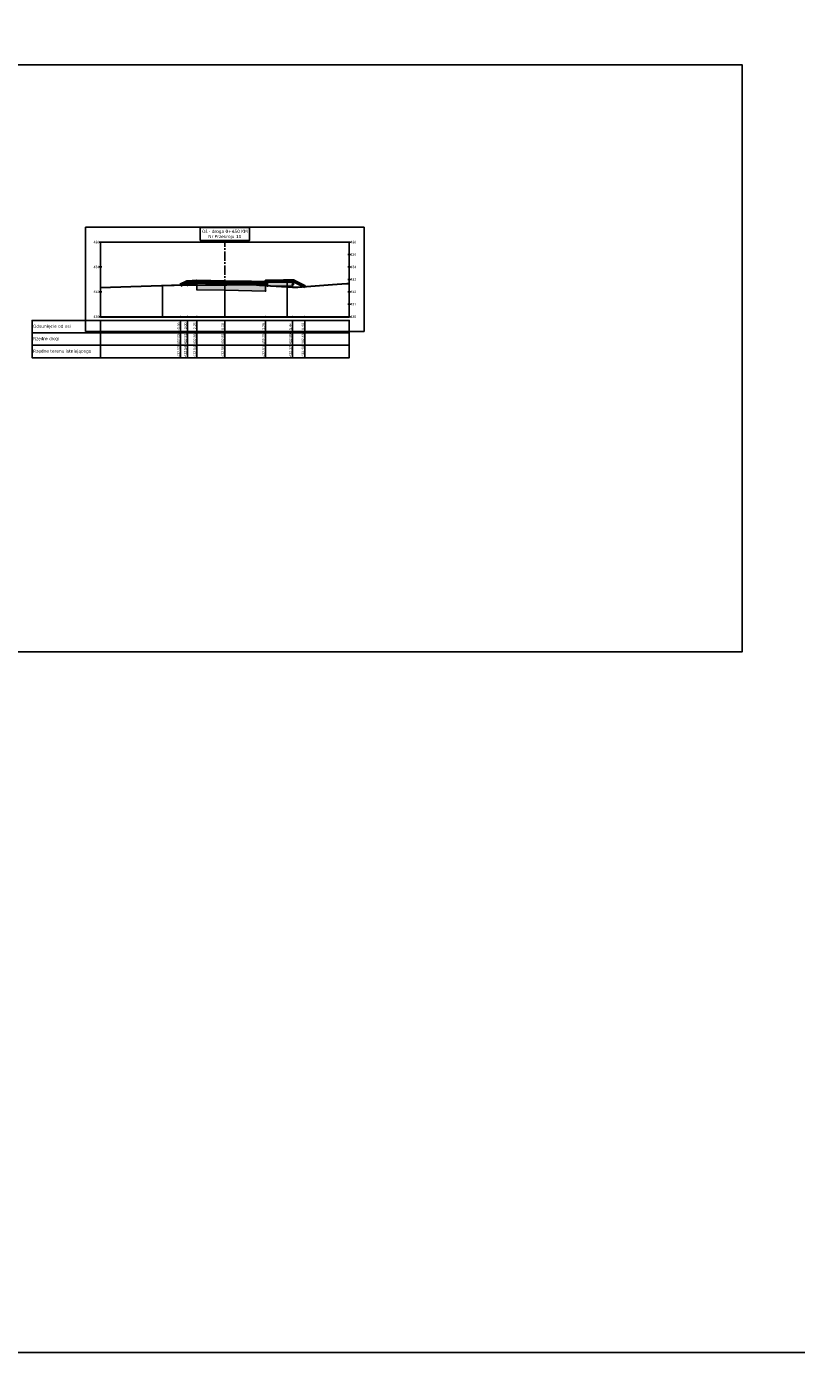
# Model space of a CAD drawing. Header units: metres. Extents: x 7331444 to 14836576, y 5479641 to 11132379.
# Tile 45 of 53: x 7418812 to 7418874, y 5566221 to 5566329. Entities that reach past the tile are written whole.
import ezdxf

# ---------------------------------------------------------------- set-up
doc = ezdxf.new("R2010")
doc.units = ezdxf.units.M
doc.linetypes.add('CENTER2', pattern=[1.125, 0.75, -0.125, 0.125, -0.125])
for name, color, linetype in [('C-DROGI-PRZEKROJE', 7, 'Continuous'), ('C-DROGI-PRZEKROJE-WIDOKI', 7, 'Continuous'), ('C-DROGI-PRZEKROJE-WIDOKI-ETYKIETY', 7, 'Continuous')]:
    doc.layers.add(name, color=color, linetype=linetype)

# ---------------------------------------------------------------- blocks, each defined once
blk = doc.blocks.new('*U781')
at = {"layer": 'C-DROGI-PRZEKROJE-WIDOKI', "color": 3, "linetype": 'Continuous', "lineweight": -3}
for p, q in [((11.2, 7.2), (-11.2, 7.2)), ((-11.2, 7.2), (-11.2, -1.2)), ((11.2, -1.2), (11.2, 7.2)), ((-11.2, -1.2), (11.2, -1.2))]:
    blk.add_line(p, q, dxfattribs=at)
at = {"layer": 'C-DROGI-PRZEKROJE-WIDOKI', "color": 7, "linetype": 'Continuous', "lineweight": -3}
for p, q in [((-10.1, 6), (-9.9, 6)), ((-10, 0), (-10, 6)), ((-10, 6), (10, 6)), ((9.9, 6), (10.1, 6)), ((10, 0), (10, 6)), ((9.9, 5), (10.1, 5)), ((-10.1, 4), (-9.9, 4)), ((9.9, 4), (10.1, 4)), ((9.9, 3), (10.1, 3)), ((-10.1, 2), (-9.9, 2)), ((9.9, 2), (10.1, 2)), ((-10.1, 0), (-9.9, 0)), ((9.9, 1), (10.1, 1)), ((9.9, 0), (10.1, 0))]:
    blk.add_line(p, q, dxfattribs=at)
at = {"layer": 'C-DROGI-PRZEKROJE-WIDOKI', "color": 7, "linetype": 'CENTER2', "lineweight": -3}
blk.add_line((0, 0), (0, 6), dxfattribs=at)
at = {"layer": 'C-DROGI-PRZEKROJE-WIDOKI', "color": 9, "linetype": 'Continuous', "lineweight": -3}
for p, q in [((-10, 0), (-10, 2.36)), ((-5, 0), (-5, 2.5)), ((0, 0), (0, 2.81)), ((0, 0), (0, 2.81)), ((5, 0), (5, 2.88)), ((10, 0), (10, 2.67))]:
    blk.add_line(p, q, dxfattribs=at)
at = {"layer": 'C-DROGI-PRZEKROJE-WIDOKI', "color": 7, "linetype": 'Continuous', "lineweight": 30}
blk.add_line((-10, 0), (10, 0), dxfattribs=at)
at = {"layer": 'C-DROGI-PRZEKROJE-WIDOKI', "color": 7, "linetype": 'Continuous', "lineweight": -3}
for points in [[(-1.98, 6.12), (1.98, 6.12), (1.98, 7.16), (-1.98, 7.16)], [(-10, -1.3), (-10, -0.3), (-15.5, -0.3), (-15.5, -1.3)], [(-10, -1.3), (10, -1.3), (10, -0.3), (-10, -0.3)], [(-10, -2.3), (-10, -1.3), (-15.5, -1.3), (-15.5, -2.3)], [(-10, -2.3), (10, -2.3), (10, -1.3), (-10, -1.3)], [(-10, -3.3), (-10, -2.3), (-15.5, -2.3), (-15.5, -3.3)], [(-10, -3.3), (10, -3.3), (10, -2.3), (-10, -2.3)]]:
    blk.add_3dface(points, dxfattribs=at)
for s, insert, char_height, attachment_point in [('{\\fVerdana|b0|i0|c0|p34;Oś - droga 0+450\\fVerdana|b0|i0|c238|p34; KM\\fVerdana|b0|i0|c0|p34;\\PNr Przekroju 10}', (0, 6.25), 0.25, 8), ('436', (-10.1, 6), 0.2, 6), ('436', (10.1, 6), 0.2, 4), ('435', (10.1, 5), 0.2, 4), ('434', (-10.1, 4), 0.2, 6), ('434', (10.1, 4), 0.2, 4), ('433', (10.1, 3), 0.2, 4), ('432', (-10.1, 2), 0.2, 6), ('432', (10.1, 2), 0.2, 4), ('431', (10.1, 1), 0.2, 4), ('430', (-10.1, 0), 0.2, 6), ('430', (10.1, 0), 0.2, 4), ('{\\fVerdana|b0|i0|c238|p34;Odsunięcie od osi}', (-15.42, -0.8), 0.25, 4), ('{\\fArial|b0|i0|c238|p34;Rzędne drogi}', (-15.42, -1.8), 0.25, 4), ('{\\fVerdana|b0|i0|c238|p34;Rzędne terenu istniejącego}', (-15.42, -2.8), 0.25, 4)]:
    blk.add_mtext(s, dxfattribs=dict(at, insert=insert, char_height=char_height, attachment_point=attachment_point))
blk = doc.blocks.new('*U780')
at = {"layer": 'C-DROGI-PRZEKROJE', "linetype": 'Continuous', "lineweight": -3}
for points in [[(7419043.29, 5565929.73), (7419042.54, 5565929.69), (7419042.54, 5565929.39), (7419043.29, 5565929.43)], [(7419045.54, 5565929.69), (7419043.29, 5565929.73), (7419043.29, 5565929.71), (7419045.54, 5565929.66)], [(7419043.29, 5565929.71), (7419045.54, 5565929.66), (7419045.54, 5565929.64), (7419043.29, 5565929.68)], [(7419045.54, 5565929.64), (7419043.29, 5565929.68), (7419043.29, 5565929.58), (7419045.54, 5565929.54)], [(7419043.29, 5565929.58), (7419045.54, 5565929.54), (7419045.54, 5565929.01), (7419043.29, 5565929.05)], [(7419045.54, 5565929.69), (7419048.82, 5565929.62), (7419048.82, 5565929.6), (7419045.54, 5565929.66)], [(7419048.82, 5565929.6), (7419045.54, 5565929.66), (7419045.54, 5565929.64), (7419048.82, 5565929.57)], [(7419045.54, 5565929.64), (7419048.82, 5565929.57), (7419048.82, 5565929.47), (7419045.54, 5565929.54)], [(7419048.82, 5565929.47), (7419045.54, 5565929.54), (7419045.54, 5565929.01), (7419048.82, 5565928.94)], [(7419048.97, 5565929.44), (7419048.82, 5565929.44), (7419048.82, 5565929.62), (7419048.85, 5565929.74), (7419048.97, 5565929.74)], [(7419048.97, 5565929.74), (7419050.97, 5565929.76), (7419050.97, 5565929.35), (7419048.97, 5565929.33)], [(7419050.97, 5565929.76), (7419051.05, 5565929.76), (7419051.05, 5565929.46), (7419050.97, 5565929.46)]]:
    blk.add_hatch(color=252, dxfattribs=at).paths.add_polyline_path(points)
at = {"layer": 'C-DROGI-PRZEKROJE', "color": 9, "linetype": 'Continuous', "lineweight": -3}
for p, q in [((7419042.54, 5565929.69), (7419041.98, 5565929.41)), ((7419042.54, 5565929.69), (7419041.98, 5565929.41)), ((7419042.54, 5565929.69), (7419041.98, 5565929.41)), ((7419042.54, 5565929.69), (7419041.98, 5565929.41)), ((7419042.54, 5565929.69), (7419041.98, 5565929.41)), ((7419042.54, 5565929.69), (7419041.98, 5565929.41)), ((7419043.29, 5565929.73), (7419042.54, 5565929.69)), ((7419042.54, 5565929.69), (7419042.54, 5565929.39)), ((7419042.54, 5565929.39), (7419043.29, 5565929.43)), ((7419045.54, 5565929.69), (7419043.29, 5565929.73)), ((7419045.54, 5565929.69), (7419043.29, 5565929.73)), ((7419043.29, 5565929.73), (7419043.29, 5565929.71)), ((7419043.29, 5565929.43), (7419043.29, 5565929.73)), ((7419043.29, 5565929.71), (7419045.54, 5565929.66)), ((7419043.29, 5565929.71), (7419043.29, 5565929.68)), ((7419045.54, 5565929.64), (7419043.29, 5565929.68)), ((7419043.29, 5565929.68), (7419043.29, 5565929.58)), ((7419043.29, 5565929.58), (7419045.54, 5565929.54)), ((7419043.29, 5565929.05), (7419043.29, 5565929.58)), ((7419045.54, 5565929.01), (7419043.29, 5565929.05)), ((7419045.54, 5565929.01), (7419043.29, 5565929.05)), ((7419045.54, 5565929.66), (7419045.54, 5565929.69)), ((7419045.54, 5565929.69), (7419048.82, 5565929.62)), ((7419045.54, 5565929.69), (7419048.82, 5565929.62)), ((7419045.54, 5565929.66), (7419045.54, 5565929.69)), ((7419045.54, 5565929.66), (7419045.54, 5565929.64)), ((7419048.82, 5565929.6), (7419045.54, 5565929.66)), ((7419045.54, 5565929.66), (7419045.54, 5565929.64)), ((7419045.54, 5565929.54), (7419045.54, 5565929.64)), ((7419045.54, 5565929.64), (7419048.82, 5565929.57)), ((7419045.54, 5565929.54), (7419045.54, 5565929.64)), ((7419045.54, 5565929.54), (7419045.54, 5565929.01)), ((7419048.82, 5565929.47), (7419045.54, 5565929.54)), ((7419045.54, 5565929.54), (7419045.54, 5565929.01)), ((7419045.54, 5565929.01), (7419048.82, 5565928.94)), ((7419045.54, 5565929.01), (7419048.82, 5565928.94)), ((7419048.82, 5565929.62), (7419048.85, 5565929.74)), ((7419048.82, 5565929.62), (7419048.82, 5565929.6)), ((7419048.82, 5565929.44), (7419048.82, 5565929.62)), ((7419048.82, 5565929.6), (7419048.82, 5565929.57)), ((7419048.82, 5565929.57), (7419048.82, 5565929.47)), ((7419048.82, 5565928.94), (7419048.82, 5565929.47)), ((7419048.97, 5565929.44), (7419048.82, 5565929.44)), ((7419048.85, 5565929.74), (7419048.97, 5565929.74)), ((7419048.97, 5565929.74), (7419050.97, 5565929.76)), ((7419048.97, 5565929.74), (7419048.97, 5565929.44)), ((7419048.97, 5565929.33), (7419048.97, 5565929.74)), ((7419050.97, 5565929.35), (7419048.97, 5565929.33)), ((7419050.97, 5565929.76), (7419050.97, 5565929.35)), ((7419050.97, 5565929.46), (7419050.97, 5565929.76)), ((7419050.97, 5565929.76), (7419051.05, 5565929.76)), ((7419051.05, 5565929.46), (7419050.97, 5565929.46)), ((7419051.05, 5565929.76), (7419051.05, 5565929.46)), ((7419051.05, 5565929.76), (7419051.97, 5565929.3)), ((7419051.05, 5565929.76), (7419051.97, 5565929.3)), ((7419051.05, 5565929.76), (7419051.97, 5565929.3)), ((7419051.05, 5565929.76), (7419051.97, 5565929.3)), ((7419051.05, 5565929.76), (7419051.97, 5565929.3)), ((7419051.05, 5565929.76), (7419051.97, 5565929.3))]:
    blk.add_line(p, q, dxfattribs=at)
at = {"layer": 'C-DROGI-PRZEKROJE', "color": 53, "linetype": 'Continuous', "lineweight": -3}
for p, q in [((7419043.29, 5565929.73), (7419042.54, 5565929.69)), ((7419042.54, 5565929.69), (7419042.54, 5565929.39)), ((7419042.54, 5565929.39), (7419043.29, 5565929.43)), ((7419045.54, 5565929.69), (7419043.29, 5565929.73)), ((7419043.29, 5565929.73), (7419043.29, 5565929.71)), ((7419043.29, 5565929.43), (7419043.29, 5565929.73)), ((7419043.29, 5565929.71), (7419045.54, 5565929.66)), ((7419043.29, 5565929.71), (7419045.54, 5565929.66)), ((7419043.29, 5565929.68), (7419043.29, 5565929.71)), ((7419045.54, 5565929.64), (7419043.29, 5565929.68)), ((7419045.54, 5565929.64), (7419043.29, 5565929.68)), ((7419043.29, 5565929.68), (7419043.29, 5565929.58)), ((7419043.29, 5565929.58), (7419045.54, 5565929.54)), ((7419043.29, 5565929.58), (7419045.54, 5565929.54)), ((7419043.29, 5565929.05), (7419043.29, 5565929.58)), ((7419045.54, 5565929.01), (7419043.29, 5565929.05)), ((7419045.54, 5565929.66), (7419045.54, 5565929.69)), ((7419045.54, 5565929.69), (7419048.82, 5565929.62)), ((7419045.54, 5565929.66), (7419045.54, 5565929.69)), ((7419045.54, 5565929.66), (7419045.54, 5565929.64)), ((7419048.82, 5565929.6), (7419045.54, 5565929.66)), ((7419048.82, 5565929.6), (7419045.54, 5565929.66)), ((7419045.54, 5565929.66), (7419045.54, 5565929.64)), ((7419045.54, 5565929.54), (7419045.54, 5565929.64)), ((7419045.54, 5565929.64), (7419048.82, 5565929.57)), ((7419045.54, 5565929.64), (7419048.82, 5565929.57)), ((7419045.54, 5565929.54), (7419045.54, 5565929.64)), ((7419045.54, 5565929.54), (7419045.54, 5565929.01)), ((7419048.82, 5565929.47), (7419045.54, 5565929.54)), ((7419048.82, 5565929.47), (7419045.54, 5565929.54)), ((7419045.54, 5565929.54), (7419045.54, 5565929.01)), ((7419045.54, 5565929.01), (7419048.82, 5565928.94)), ((7419048.82, 5565929.62), (7419048.85, 5565929.74)), ((7419048.82, 5565929.62), (7419048.82, 5565929.6)), ((7419048.82, 5565929.44), (7419048.82, 5565929.62)), ((7419048.82, 5565929.57), (7419048.82, 5565929.6)), ((7419048.82, 5565929.57), (7419048.82, 5565929.47)), ((7419048.82, 5565928.94), (7419048.82, 5565929.47)), ((7419048.97, 5565929.44), (7419048.82, 5565929.44)), ((7419048.85, 5565929.74), (7419048.97, 5565929.74)), ((7419048.97, 5565929.74), (7419050.97, 5565929.76)), ((7419048.97, 5565929.74), (7419048.97, 5565929.44)), ((7419048.97, 5565929.33), (7419048.97, 5565929.74)), ((7419050.97, 5565929.35), (7419048.97, 5565929.33)), ((7419050.97, 5565929.76), (7419050.97, 5565929.35)), ((7419050.97, 5565929.76), (7419051.05, 5565929.76)), ((7419050.97, 5565929.46), (7419050.97, 5565929.76)), ((7419051.05, 5565929.46), (7419050.97, 5565929.46)), ((7419051.05, 5565929.76), (7419051.05, 5565929.46))]:
    blk.add_line(p, q, dxfattribs=at)
at = {"layer": 'C-DROGI-PRZEKROJE', "color": 9, "linetype": 'Continuous', "lineweight": -3}
for centre in [(7419041.98, 5565929.41), (7419041.98, 5565929.41), (7419042.54, 5565929.69), (7419042.54, 5565929.69), (7419042.54, 5565929.69), (7419042.54, 5565929.39), (7419043.29, 5565929.73), (7419043.29, 5565929.73), (7419043.29, 5565929.71), (7419043.29, 5565929.68), (7419043.29, 5565929.58), (7419043.29, 5565929.43), (7419043.29, 5565929.05), (7419045.54, 5565929.69), (7419045.54, 5565929.69), (7419045.54, 5565929.66), (7419045.54, 5565929.66), (7419045.54, 5565929.64), (7419045.54, 5565929.64), (7419045.54, 5565929.54), (7419045.54, 5565929.54), (7419045.54, 5565929.01), (7419045.54, 5565929.01), (7419048.82, 5565929.62), (7419048.82, 5565929.62), (7419048.82, 5565929.6), (7419048.82, 5565929.57), (7419048.82, 5565929.47), (7419048.82, 5565929.44), (7419048.82, 5565928.94), (7419048.85, 5565929.74), (7419048.97, 5565929.74), (7419048.97, 5565929.74), (7419048.97, 5565929.44), (7419048.97, 5565929.33), (7419050.97, 5565929.76), (7419050.97, 5565929.76), (7419050.97, 5565929.46), (7419050.97, 5565929.35), (7419051.05, 5565929.76), (7419051.05, 5565929.76), (7419051.05, 5565929.76), (7419051.05, 5565929.46), (7419051.97, 5565929.3), (7419051.97, 5565929.3)]:
    blk.add_circle(centre, 0.015, dxfattribs=at)
blk = doc.blocks.new('*U779')
at = {"layer": 'C-DROGI-PRZEKROJE', "color": 1, "linetype": 'Continuous', "lineweight": 60}
blk.add_lwpolyline([(7419041.98, 5565929.41), (7419042.54, 5565929.69), (7419043.29, 5565929.73), (7419045.54, 5565929.69), (7419047.68, 5565929.65), (7419048.82, 5565929.62), (7419048.85, 5565929.74), (7419048.97, 5565929.74), (7419050.29, 5565929.76), (7419050.97, 5565929.76), (7419051.05, 5565929.76), (7419051.97, 5565929.3)], dxfattribs=at)
blk = doc.blocks.new('*U763')
at = {"layer": 'C-DROGI-PRZEKROJE', "color": 74, "linetype": 'Continuous', "lineweight": 30}
blk.add_lwpolyline([(7419035.54, 5565929.23), (7419041.26, 5565929.4), (7419041.32, 5565929.4), (7419041.4, 5565929.4), (7419041.48, 5565929.4), (7419043.99, 5565929.43), (7419044.48, 5565929.43), (7419044.5, 5565929.43), (7419045.54, 5565929.44), (7419045.7, 5565929.44), (7419047.83, 5565929.46), (7419047.84, 5565929.46), (7419048.34, 5565929.42), (7419050.97, 5565929.25), (7419051.4, 5565929.26), (7419054.2, 5565929.46), (7419054.96, 5565929.52), (7419055.36, 5565929.54), (7419055.54, 5565929.55)], dxfattribs=at)
blk = doc.blocks.new('*U688')
at = {"layer": 'C-DROGI-PRZEKROJE-WIDOKI-ETYKIETY', "color": 7, "linetype": 'Continuous', "lineweight": -3}
blk.add_line((7419045.54, 5565926.58), (7419045.54, 5565923.58), dxfattribs=at)
at = {"layer": 'C-DROGI-PRZEKROJE-WIDOKI-ETYKIETY', "color": 75, "linetype": 'Continuous', "lineweight": -3}
blk.add_circle((7419045.54, 5565926.88), 0.015, dxfattribs=at)
at = {"layer": 'C-DROGI-PRZEKROJE-WIDOKI-ETYKIETY', "color": 7, "linetype": 'Continuous', "lineweight": -3, "char_height": 0.2, "attachment_point": 5, "rotation": 90}
for s, insert in [('{\\fArial|b0|i0|c238|p34;0.00}', (7419045.37, 5565926.09)), ('{\\fArial|b0|i0|c238|p34;432.56}', (7419045.37, 5565924.09))]:
    blk.add_mtext(s, dxfattribs=dict(at, insert=insert))
at = {"layer": 'C-DROGI-PRZEKROJE-WIDOKI-ETYKIETY', "color": 1, "linetype": 'Continuous', "lineweight": -3, "insert": (7419045.37, 5565925.09), "char_height": 0.2, "attachment_point": 5, "rotation": 90}
blk.add_mtext('{\\fArial|b0|i0|c238|p34;432.81}', dxfattribs=at)
blk = doc.blocks.new('*U687')
at = {"layer": 'C-DROGI-PRZEKROJE-WIDOKI-ETYKIETY', "color": 7, "linetype": 'Continuous', "lineweight": -3}
blk.add_line((7419043.29, 5565926.58), (7419043.29, 5565923.58), dxfattribs=at)
at = {"layer": 'C-DROGI-PRZEKROJE-WIDOKI-ETYKIETY', "color": 75, "linetype": 'Continuous', "lineweight": -3}
blk.add_circle((7419043.29, 5565926.88), 0.015, dxfattribs=at)
at = {"layer": 'C-DROGI-PRZEKROJE-WIDOKI-ETYKIETY', "color": 7, "linetype": 'Continuous', "lineweight": -3, "char_height": 0.2, "attachment_point": 5, "rotation": 90}
for s, insert in [('{\\fArial|b0|i0|c238|p34;-2.25}', (7419043.12, 5565926.09)), ('{\\fArial|b0|i0|c238|p34;432.54}', (7419043.12, 5565924.09))]:
    blk.add_mtext(s, dxfattribs=dict(at, insert=insert))
at = {"layer": 'C-DROGI-PRZEKROJE-WIDOKI-ETYKIETY', "color": 1, "linetype": 'Continuous', "lineweight": -3, "insert": (7419043.12, 5565925.09), "char_height": 0.2, "attachment_point": 5, "rotation": 90}
blk.add_mtext('{\\fArial|b0|i0|c238|p34;432.86}', dxfattribs=at)
blk = doc.blocks.new('*U686')
at = {"layer": 'C-DROGI-PRZEKROJE-WIDOKI-ETYKIETY', "color": 7, "linetype": 'Continuous', "lineweight": -3}
blk.add_line((7419042.54, 5565926.58), (7419042.54, 5565923.58), dxfattribs=at)
at = {"layer": 'C-DROGI-PRZEKROJE-WIDOKI-ETYKIETY', "color": 75, "linetype": 'Continuous', "lineweight": -3}
blk.add_circle((7419042.54, 5565926.88), 0.015, dxfattribs=at)
at = {"layer": 'C-DROGI-PRZEKROJE-WIDOKI-ETYKIETY', "color": 7, "linetype": 'Continuous', "lineweight": -3, "char_height": 0.2, "attachment_point": 5, "rotation": 90}
for s, insert in [('{\\fArial|b0|i0|c238|p34;-3.00}', (7419042.37, 5565926.09)), ('{\\fArial|b0|i0|c238|p34;432.54}', (7419042.37, 5565924.09))]:
    blk.add_mtext(s, dxfattribs=dict(at, insert=insert))
at = {"layer": 'C-DROGI-PRZEKROJE-WIDOKI-ETYKIETY', "color": 1, "linetype": 'Continuous', "lineweight": -3, "insert": (7419042.37, 5565925.09), "char_height": 0.2, "attachment_point": 5, "rotation": 90}
blk.add_mtext('{\\fArial|b0|i0|c238|p34;432.81}', dxfattribs=at)
blk = doc.blocks.new('*U685')
at = {"layer": 'C-DROGI-PRZEKROJE-WIDOKI-ETYKIETY', "color": 7, "linetype": 'Continuous', "lineweight": -3}
blk.add_line((7419041.98, 5565926.58), (7419041.98, 5565923.58), dxfattribs=at)
at = {"layer": 'C-DROGI-PRZEKROJE-WIDOKI-ETYKIETY', "color": 75, "linetype": 'Continuous', "lineweight": -3}
blk.add_circle((7419041.98, 5565926.88), 0.015, dxfattribs=at)
at = {"layer": 'C-DROGI-PRZEKROJE-WIDOKI-ETYKIETY', "color": 7, "linetype": 'Continuous', "lineweight": -3, "char_height": 0.2, "attachment_point": 5, "rotation": 90}
for s, insert in [('{\\fArial|b0|i0|c238|p34;-3.56}', (7419041.82, 5565926.09)), ('{\\fArial|b0|i0|c238|p34;432.53}', (7419041.82, 5565924.09))]:
    blk.add_mtext(s, dxfattribs=dict(at, insert=insert))
at = {"layer": 'C-DROGI-PRZEKROJE-WIDOKI-ETYKIETY', "color": 1, "linetype": 'Continuous', "lineweight": -3, "insert": (7419041.82, 5565925.09), "char_height": 0.2, "attachment_point": 5, "rotation": 90}
blk.add_mtext('{\\fArial|b0|i0|c238|p34;432.53}', dxfattribs=at)
blk = doc.blocks.new('*U684')
at = {"layer": 'C-DROGI-PRZEKROJE-WIDOKI-ETYKIETY', "color": 7, "linetype": 'Continuous', "lineweight": -3}
blk.add_line((7419048.82, 5565926.58), (7419048.82, 5565923.58), dxfattribs=at)
at = {"layer": 'C-DROGI-PRZEKROJE-WIDOKI-ETYKIETY', "color": 75, "linetype": 'Continuous', "lineweight": -3}
blk.add_circle((7419048.82, 5565926.88), 0.015, dxfattribs=at)
at = {"layer": 'C-DROGI-PRZEKROJE-WIDOKI-ETYKIETY', "color": 7, "linetype": 'Continuous', "lineweight": -3, "char_height": 0.2, "attachment_point": 5, "rotation": 90}
for s, insert in [('{\\fArial|b0|i0|c238|p34;3.29}', (7419048.66, 5565926.09)), ('{\\fArial|b0|i0|c238|p34;432.51}', (7419048.66, 5565924.09))]:
    blk.add_mtext(s, dxfattribs=dict(at, insert=insert))
at = {"layer": 'C-DROGI-PRZEKROJE-WIDOKI-ETYKIETY', "color": 1, "linetype": 'Continuous', "lineweight": -3, "insert": (7419048.66, 5565925.09), "char_height": 0.2, "attachment_point": 5, "rotation": 90}
blk.add_mtext('{\\fArial|b0|i0|c238|p34;432.75}', dxfattribs=at)
blk = doc.blocks.new('*U683')
at = {"layer": 'C-DROGI-PRZEKROJE-WIDOKI-ETYKIETY', "color": 7, "linetype": 'Continuous', "lineweight": -3}
blk.add_line((7419050.97, 5565926.58), (7419050.97, 5565923.58), dxfattribs=at)
at = {"layer": 'C-DROGI-PRZEKROJE-WIDOKI-ETYKIETY', "color": 75, "linetype": 'Continuous', "lineweight": -3}
blk.add_circle((7419050.97, 5565926.88), 0.015, dxfattribs=at)
at = {"layer": 'C-DROGI-PRZEKROJE-WIDOKI-ETYKIETY', "color": 7, "linetype": 'Continuous', "lineweight": -3, "char_height": 0.2, "attachment_point": 5, "rotation": 90}
for s, insert in [('{\\fArial|b0|i0|c238|p34;5.44}', (7419050.81, 5565926.09)), ('{\\fArial|b0|i0|c238|p34;432.37}', (7419050.81, 5565924.09))]:
    blk.add_mtext(s, dxfattribs=dict(at, insert=insert))
at = {"layer": 'C-DROGI-PRZEKROJE-WIDOKI-ETYKIETY', "color": 1, "linetype": 'Continuous', "lineweight": -3, "insert": (7419050.81, 5565925.09), "char_height": 0.2, "attachment_point": 5, "rotation": 90}
blk.add_mtext('{\\fArial|b0|i0|c238|p34;432.89}', dxfattribs=at)
blk = doc.blocks.new('*U682')
at = {"layer": 'C-DROGI-PRZEKROJE-WIDOKI-ETYKIETY', "color": 7, "linetype": 'Continuous', "lineweight": -3}
blk.add_line((7419051.97, 5565926.58), (7419051.97, 5565923.58), dxfattribs=at)
at = {"layer": 'C-DROGI-PRZEKROJE-WIDOKI-ETYKIETY', "color": 75, "linetype": 'Continuous', "lineweight": -3}
blk.add_circle((7419051.97, 5565926.88), 0.015, dxfattribs=at)
at = {"layer": 'C-DROGI-PRZEKROJE-WIDOKI-ETYKIETY', "color": 7, "linetype": 'Continuous', "lineweight": -3, "char_height": 0.2, "attachment_point": 5, "rotation": 90}
for s, insert in [('{\\fArial|b0|i0|c238|p34;6.43}', (7419051.81, 5565926.09)), ('{\\fArial|b0|i0|c238|p34;432.43}', (7419051.81, 5565924.09))]:
    blk.add_mtext(s, dxfattribs=dict(at, insert=insert))
at = {"layer": 'C-DROGI-PRZEKROJE-WIDOKI-ETYKIETY', "color": 1, "linetype": 'Continuous', "lineweight": -3, "insert": (7419051.81, 5565925.09), "char_height": 0.2, "attachment_point": 5, "rotation": 90}
blk.add_mtext('{\\fArial|b0|i0|c238|p34;432.43}', dxfattribs=at)

msp = doc.modelspace()

# ---------------------------------------------------------------- linework, layer by layer
at = {"color": 6}
msp.add_lwpolyline([(7418228.305, 5566881.949), (7419998.533, 5566881.949), (7419998.533, 5566222.848), (7418228.305, 5566222.848)], close=True, dxfattribs=at)
msp.add_lwpolyline([(7418614.124, 5566326.391), (7418869.514, 5566326.391), (7418869.514, 5566279.203), (7418614.124, 5566279.203)], close=True)
at = {"color": 6, "lineweight": 50}
msp.add_circle((7417939.891, 5566137.208), 86496.154, dxfattribs=at)

# ---------------------------------------------------------------- block references
at = {"layer": 'C-DROGI-PRZEKROJE', "color": 7, "linetype": 'Continuous', "lineweight": -3}
for name in ['*U763', '*U780', '*U779']:
    msp.add_blockref(name, (-217.625, 379.262), dxfattribs=at)
at = {"layer": 'C-DROGI-PRZEKROJE-WIDOKI', "color": 7, "linetype": 'Continuous', "lineweight": -3}
msp.add_blockref('*U781', (7418827.914, 5566306.139), dxfattribs=at)
at = {"layer": 'C-DROGI-PRZEKROJE-WIDOKI-ETYKIETY', "color": 7, "linetype": 'Continuous', "lineweight": -3}
for name in ['*U685', '*U686', '*U687', '*U688', '*U684', '*U683', '*U682']:
    msp.add_blockref(name, (-217.625, 379.262), dxfattribs=at)

doc.saveas('drawing.dxf')
